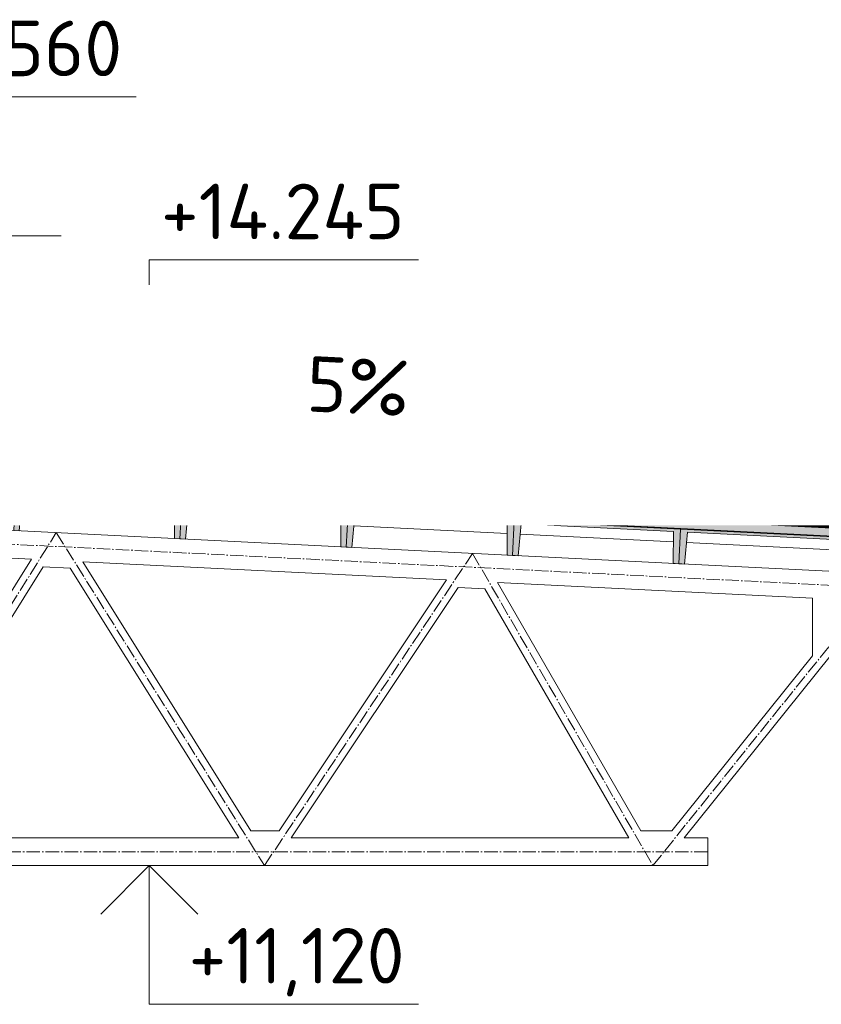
# Model space of a CAD drawing. Header units: millimetres. Extents: x -15830 to 4680139, y -28864 to 2281735.
# Tile 55 of 256: x 201348 to 207125, y 59668 to 66765. Entities that reach past the tile are written whole.
import ezdxf
from ezdxf import colors
from ezdxf.entities.mleader import LeaderData, LeaderLine
from ezdxf.enums import TextEntityAlignment as Align
from ezdxf.math import Vec2, Vec3

# ---------------------------------------------------------------- set-up
doc = ezdxf.new("R2010")
doc.units = ezdxf.units.MM
for name, pattern in [('AM_DIN_G_W050', [13.75, 9.75, -1.5, 1, -1.5]), ('CARKOVANA', [5, 3, -2]), ('DASHDOT', [25.4, 12.7, -6.35, 0, -6.35])]:
    doc.linetypes.add(name, pattern=pattern)
doc.layers.add('_____detaily', color=1, linetype='Continuous')
for name, color, linetype, lineweight in [('A99_N_kce-pohl', 1, 'Continuous', 9), ('A99_N_kce-rez-sil', 6, 'Continuous', 18), ('A99_N_kce-rez-ten', 4, 'Continuous', 9), ('A99_N_kce-rez-ten @ 200', 4, 'Continuous', 9), ('A99_N_koty-200-vysk', 6, 'Continuous', 9), ('A99_N_sraf', 252, 'Continuous', 0), ('A99_N_txt-popis-50', 240, 'Continuous', 9), ('A99_N_txt-popis-50 @ 200', 240, 'Continuous', 9), ('A99_S_kce-pohl', 7, 'Continuous', 5), ('A99_S_kce-rez-sil', 7, 'Continuous', 15), ('A99_S_kce-rez-ten', 7, 'Continuous', 9), ('A99_S_sraf', 252, 'Continuous', 9)]:
    doc.layers.add(name, color=color, linetype=linetype, lineweight=lineweight)
doc.styles.add('A99_kota', font='isocpeur.ttf', dxfattribs={"height": 2})
doc.styles.add('A99_popis', font='isocpeur.ttf')
doc.styles.add('ad_popis 100', font='isocpeur.ttf', dxfattribs={"height": 200})
doc.linetypes.add('IZOLACE', pattern='A,0.00254,-2.54,[134,ltypeshp.shx,S=2.54,R=0,X=-2.54,Y=0],-5.08,[134,ltypeshp.shx,S=2.54,R=180,X=2.54,Y=0],-2.54', length=10.16254)

# ---------------------------------------------------------------- blocks, each defined once
blk = doc.blocks.new('*U32')
at = {"color": 0, "linetype": 'ByBlock', "lineweight": -2}
blk.add_line((-3, 0), (7, 0), dxfattribs=at)
for points in [[(-1.75, -1.75), (0, 0), (1.75, -1.75)], [(0, 0), (0, -5), (0, -5), (9.7, -5)]]:
    blk.add_lwpolyline(points, dxfattribs=at)
at = {"color": 0, "linetype": 'ByBlock', "lineweight": -2, "style": 'A99_kota'}
for tag, p in [('VYSKA', (9.2, -2.25)), ('POPIS', (9.2, -5.5))]:
    blk.add_attdef(tag, text='', height=2, dxfattribs=at).set_placement(p, align=Align.TOP_RIGHT)
blk = doc.blocks.new('*U28')
at = {"color": 0, "linetype": 'ByBlock', "lineweight": -2}
blk.add_line((-3, 0), (7, 0), dxfattribs=at)
for points in [[(0, 0), (0, 5), (0, 5), (9.7, 5)], [(-1.75, 1.75), (0, 0), (1.75, 1.75)]]:
    blk.add_lwpolyline(points, dxfattribs=at)
at = {"color": 0, "linetype": 'ByBlock', "lineweight": -2, "style": 'A99_kota'}
for tag, p in [('VYSKA', (9.2, 7.75)), ('POPIS', (9.2, 4.5))]:
    blk.add_attdef(tag, text='', height=2, dxfattribs=at).set_placement(p, align=Align.TOP_RIGHT)
blk = doc.blocks.new('*U44')
at = {"color": 0, "linetype": 'ByBlock', "lineweight": -2}
blk.add_line((-3, 0), (7, 0), dxfattribs=at)
for points in [[(0, 0), (0, 5.7), (0, 5.7), (9.7, 5.7)], [(-1.75, 1.75), (0, 0), (1.75, 1.75)]]:
    blk.add_lwpolyline(points, dxfattribs=at)
at = {"color": 0, "linetype": 'ByBlock', "lineweight": -2, "style": 'A99_kota'}
for tag, p in [('VYSKA', (9.2, 8.45)), ('POPIS', (9.2, 5.2))]:
    blk.add_attdef(tag, text='', height=2, dxfattribs=at).set_placement(p, align=Align.TOP_RIGHT)
blk = doc.blocks.new('Befestiger_gross')
at = {"layer": '_____detaily', "linetype": 'Continuous', "lineweight": -2}
for p, q in [((1, -1), (0, 0)), ((1, 0), (0, 0)), ((1, -1), (0, 0)), ((1, 0), (0, 0)), ((2, 0), (1, 0)), ((1, 0), (1, 0)), ((1, 0), (1, 0)), ((2, 0), (1, 0)), ((1, 0), (1, 0)), ((1, 0), (1, 0)), ((2, 1), (2, 0)), ((2, 1), (2, 0)), ((2, 1), (2, 0)), ((2, -1), (2, 1)), ((3, 0), (2, 0)), ((3, 0), (2, 0)), ((3, 1), (4, 0)), ((3, 1), (3, 0)), ((3, 1), (4, 0)), ((3, -1), (3, 1)), ((4, -1), (5, 1)), ((5, 0), (4, 0)), ((5, 0), (4, 0)), ((5, 1), (5, 0)), ((6, 0), (5, 0)), ((5, 0), (5, 1)), ((5, -1), (6, 1)), ((5, 1), (5, 0)), ((6, 0), (5, 0)), ((7, 1), (6, 1)), ((6, 1), (6, 1)), ((6, 1), (6, 1)), ((6, 0), (6, 1)), ((7, 1), (6, 1)), ((6, 1), (6, 1)), ((6, 1), (6, 1)), ((6, -1), (7, 1)), ((7, 1), (7, 1)), ((8, 1), (7, 1)), ((7, 1), (7, 1)), ((7, 1), (7, 1)), ((8, 1), (7, 1)), ((8, 1), (8, 1)), ((9, 1), (8, 1)), ((8, 1), (8, 1)), ((8, 1), (8, 1)), ((8, -1), (8, 1)), ((9, 1), (8, 1)), ((9, 1), (10, 1)), ((9, 1), (9, 1)), ((9, 1), (10, 1)), ((9, -1), (9, 1)), ((10, 1), (10, 1)), ((11, 1), (10, 1)), ((10, -1), (11, 1)), ((10, 1), (10, 1)), ((11, 1), (11, 0)), ((11, 1), (11, 0)), ((11, -1), (12, 1)), ((12, 0), (11, 0)), ((12, 0), (11, 0)), ((12, 1), (12, 0)), ((12, 1), (12, 0)), ((12, 1), (12, 0)), ((12, -1), (13, 1)), ((13, 0), (12, 0)), ((13, 0), (12, 0)), ((13, 1), (13, 0)), ((14, 0), (13, 0)), ((13, 1), (13, 0)), ((13, 1), (13, 0)), ((14, 0), (13, 0)), ((15, 1), (14, 1)), ((14, 1), (14, 1)), ((14, 1), (14, 1)), ((14, 1), (14, 0)), ((15, 1), (14, 1)), ((14, 1), (14, 1)), ((14, 1), (14, 1)), ((14, -1), (14, 1)), ((15, 1), (16, 1)), ((15, 1), (15, 1)), ((15, 1), (16, 1)), ((15, -1), (15, 1)), ((16, 1), (16, 1)), ((17, 1), (16, 1)), ((16, 1), (16, 1)), ((16, -1), (17, 1)), ((17, 1), (17, 1)), ((18, 1), (17, 1)), ((17, 1), (17, 1)), ((18, 1), (17, 1)), ((17, -1), (18, 1)), ((18, 1), (18, 1)), ((19, 1), (18, 1)), ((18, 1), (18, 1)), ((18, 1), (18, 1)), ((19, 1), (18, 1)), ((18, -1), (19, 1)), ((20, 1), (19, 1)), ((19, 1), (19, 1)), ((19, 1), (19, 1)), ((20, 1), (19, 1)), ((19, -1), (20, 1)), ((19, 1), (19, 1)), ((21, 1), (20, 1)), ((20, 1), (20, 1)), ((20, 1), (20, 1)), ((20, 1), (20, 1)), ((21, 1), (20, 1)), ((20, 1), (20, 1)), ((20, 1), (20, 1)), ((21, 1), (21, 1)), ((22, 1), (21, 1)), ((21, 1), (21, 1)), ((21, 1), (21, 1)), ((21, -1), (21, 1)), ((22, 1), (21, 1)), ((22, 1), (23, 1)), ((22, 1), (22, 1)), ((22, 1), (23, 1)), ((22, -1), (22, 1)), ((24, 1), (23, 1)), ((24, 1), (23, 1)), ((23, -1), (24, 1)), ((24, 1), (24, 1)), ((25, 1), (24, 1)), ((24, 1), (24, 1)), ((24, 1), (24, 1)), ((25, 1), (24, 1)), ((24, -1), (25, 1)), ((25, 1), (25, 1)), ((26, 1), (25, 1)), ((25, 1), (25, 1)), ((25, 1), (25, 1)), ((26, 1), (25, 1)), ((25, -1), (26, 1)), ((26, 1), (26, 1)), ((27, 1), (26, 1)), ((26, 1), (26, 1)), ((26, 1), (26, 1)), ((27, 1), (26, 1)), ((28, 0), (27, 0)), ((27, 1), (27, 0)), ((27, 1), (27, 1)), ((28, 0), (27, 0)), ((27, 1), (27, 0)), ((27, -1), (27, 1)), ((28, 1), (29, 0)), ((28, 1), (28, 0)), ((28, 1), (29, 0)), ((28, -1), (28, 1)), ((29, 0), (29, 0)), ((29, 0), (29, 0)), ((30, 1), (29, 0)), ((29, 0), (29, 0)), ((29, 0), (29, 0)), ((29, -1), (30, 1)), ((30, 1), (30, 0)), ((31, 0), (30, 0)), ((30, 1), (30, 0)), ((31, 0), (30, 0)), ((30, -1), (31, 1)), ((31, 1), (31, 0)), ((32, 0), (31, 0)), ((31, 1), (31, 0)), ((31, 1), (31, 0)), ((32, 0), (31, 0)), ((31, -1), (32, 1)), ((32, 1), (32, 0)), ((33, 0), (32, 0)), ((32, 1), (32, 0)), ((32, 1), (32, 0)), ((33, 0), (32, 0)), ((32, -1), (33, 1)), ((33, 1), (33, 0)), ((34, 0), (33, 0)), ((33, 1), (33, 0)), ((33, 1), (33, 0)), ((34, 0), (33, 0)), ((34, 1), (34, 0)), ((36, 0), (34, 0)), ((34, 1), (34, 0)), ((34, -1), (34, 1)), ((34, 1), (34, 0)), ((36, 0), (34, 0)), ((36, 0), (37, 1)), ((36, 0), (37, 1)), ((37, -1), (37, 1)), ((37, -1), (37, 1)), ((2, -1), (1, -1)), ((2, -1), (1, -1)), ((2, -1), (2, -1)), ((3, -1), (2, -1)), ((2, -1), (2, -1)), ((2, -1), (2, -1)), ((3, -1), (2, -1)), ((3, -1), (3, -1)), ((4, -1), (3, -1)), ((3, -1), (3, -1)), ((3, -1), (3, -1)), ((4, -1), (3, -1)), ((5, 0), (4, 0)), ((4, 0), (4, -1)), ((5, 0), (4, 0)), ((4, -1), (4, -1)), ((4, -1), (4, -1)), ((6, 0), (5, 0)), ((5, 0), (5, -1)), ((5, 0), (5, -1)), ((6, 0), (5, 0)), ((5, 0), (5, -1)), ((6, 0), (6, -1)), ((7, 0), (6, -1)), ((6, 0), (6, -1)), ((7, 0), (7, 0)), ((7, 0), (8, -1)), ((7, 0), (7, 0)), ((7, 0), (8, -1)), ((9, 0), (8, 0)), ((8, 0), (8, -1)), ((9, 0), (8, 0)), ((9, 0), (9, -1)), ((10, 0), (9, 0)), ((9, 0), (9, -1)), ((9, 0), (9, -1)), ((10, 0), (9, 0)), ((10, 0), (10, -1)), ((10, 0), (10, -1)), ((11, -1), (10, -1)), ((10, -1), (10, -1)), ((11, -1), (10, -1)), ((11, -1), (11, -1)), ((12, -1), (11, -1)), ((11, -1), (11, -1)), ((11, -1), (11, -1)), ((12, -1), (11, -1)), ((13, 0), (12, -1)), ((12, -1), (12, -1)), ((12, -1), (12, -1)), ((13, 0), (13, 0)), ((13, 0), (14, -1)), ((13, 0), (13, 0)), ((13, 0), (14, -1)), ((15, 0), (14, 0)), ((14, 0), (14, -1)), ((15, 0), (14, 0)), ((15, 0), (15, -1)), ((16, 0), (15, 0)), ((15, 0), (15, -1)), ((15, 0), (15, -1)), ((16, 0), (15, 0)), ((16, 0), (16, -1)), ((17, 0), (16, 0)), ((16, 0), (16, -1)), ((16, 0), (16, -1)), ((17, 0), (16, 0)), ((17, 0), (17, -1)), ((18, 0), (17, 0)), ((17, 0), (17, -1)), ((17, 0), (17, -1)), ((18, 0), (17, 0)), ((19, 0), (18, 0)), ((18, 0), (18, -1)), ((18, 0), (18, -1)), ((19, 0), (18, 0)), ((18, 0), (18, -1)), ((19, 0), (19, -1)), ((20, 0), (19, -1)), ((19, 0), (19, -1)), ((21, 0), (20, 0)), ((21, 0), (20, 0)), ((21, 0), (21, -1)), ((22, 0), (21, 0)), ((21, 0), (21, -1)), ((21, 0), (21, -1)), ((22, 0), (21, 0)), ((22, 0), (22, -1)), ((23, 0), (22, 0)), ((22, 0), (22, -1)), ((22, 0), (22, -1)), ((23, 0), (22, 0)), ((23, 0), (23, -1)), ((24, 0), (23, 0)), ((23, 0), (23, -1)), ((23, 0), (23, -1)), ((24, 0), (23, 0)), ((24, 0), (24, -1)), ((25, 0), (24, 0)), ((24, 0), (24, -1)), ((24, 0), (24, -1)), ((25, 0), (24, 0)), ((25, 0), (25, -1)), ((25, 0), (25, -1)), ((26, -1), (25, -1)), ((26, -1), (27, -1)), ((26, -1), (26, -1)), ((26, -1), (27, -1)), ((26, -1), (26, -1)), ((28, -1), (27, -1)), ((27, -1), (27, -1)), ((28, -1), (27, -1)), ((29, -1), (28, -1)), ((28, -1), (28, -1)), ((28, -1), (28, -1)), ((29, -1), (28, -1)), ((28, -1), (28, -1)), ((29, -1), (29, -1)), ((30, -1), (29, -1)), ((29, -1), (29, -1)), ((29, -1), (29, -1)), ((30, -1), (29, -1)), ((30, -1), (30, -1)), ((31, -1), (30, -1)), ((30, -1), (30, -1)), ((30, -1), (30, -1)), ((31, -1), (30, -1)), ((31, -1), (31, -1)), ((32, -1), (31, -1)), ((31, -1), (31, -1)), ((31, -1), (31, -1)), ((32, -1), (31, -1)), ((32, -1), (32, -1)), ((33, -1), (32, -1)), ((32, -1), (32, -1)), ((34, -1), (33, -1)), ((34, -1), (33, -1)), ((37, -1), (34, -1)), ((34, -1), (34, -1)), ((37, -1), (34, -1)), ((34, -1), (34, -1)), ((34, -1), (34, -1)), ((37, -1), (37, -1)), ((37, -1), (37, -1))]:
    blk.add_line(p, q, dxfattribs=at)
blk = doc.blocks.new('*U1031')
at = {"layer": 'A99_N_txt-popis-50 @ 200', "lineweight": 9}
ml = blk.add_multileader_mtext('Standard', dxfattribs=at)
ml.set_content('\\A1;{\\C256;odvodňovací systém \\Pbude součásti \\Pdodávky opláštění}', color=1, style='A99_popis')
ml.set_leader_properties(color=256, linetype='ByLayer', lineweight=-1)
ml.build(insert=Vec2(0, 0))
ml.multileader.update_dxf_attribs({"dogleg_length": 1, "arrow_head_size": 300, "scale": 200})
ctx = ml.context
ctx.base_point, ctx.scale, ctx.char_height, ctx.arrow_head_size, ctx.landing_gap_size, ctx.plane_origin = Vec3(114276.6, 64593.3), 200, 400, 300, 250, Vec3(117789.1, 60438.1)
notes = []
notes.append((ctx, [(1, (1, 1, 0), (124506.6, 64593.3), (-1, 0), 4890, [(0, [(125181.6, 62678)], 0, [])])]))
ctx.mtext.insert, ctx.mtext.width, ctx.mtext.defined_height, ctx.mtext.flow_direction = Vec3(114526.6, 64853.3), 5020, 63.5, 5
ctx.mtext.has_bg_fill, ctx.mtext.bg_color, ctx.mtext.bg_scale_factor, ctx.mtext.bg_transparency, ctx.mtext.use_window_bg_color = 1, -1073741824, 1, 0, 1
for ctx, leaders in notes:
    for number, flags, end, landing, length, lines in leaders:
        leader = LeaderData()
        leader.index, (leader.has_last_leader_line, leader.has_dogleg_vector, leader.attachment_direction) = number, flags
        leader.last_leader_point, leader.dogleg_vector, leader.dogleg_length = Vec3(end), Vec3(landing), length
        for number, points, colour, breaks in lines:
            line = LeaderLine()
            line.index, line.vertices, line.color, line.breaks = number, Vec3.list(points), colors.encode_raw_color(colour), breaks
            leader.lines.append(line)
        ctx.leaders.append(leader)

msp = doc.modelspace()

# ---------------------------------------------------------------- hatches: boundary and pattern name
at = {"layer": 'A99_N_kce-rez-ten', "lineweight": 0, "transparency": 33554562}
h = msp.add_hatch(dxfattribs=at)
h.set_pattern_fill('ANSI31', color=1, scale=50, angle=-90)
h.set_pattern_definition([(45, (161426.9665, 59473.252), (-4.4194174, 4.4194174), [])])
h.paths.add_polyline_path([(201369.133, 64053.252), (201369.133, 63893.252), (201354.133, 63893.252), (201354.133, 64053.252)])
h = msp.add_hatch(dxfattribs=at)
h.set_pattern_fill('ANSI31', color=1, scale=50, angle=-90)
h.set_pattern_definition([(45, (161354.4665, 59473.252), (-4.4194174, 4.4194174), [])])
h.paths.add_polyline_path([(201464.133, 64033.252), (201369.133, 64033.252), (201369.133, 64053.252), (201456.633, 64053.252)])
at = {"layer": 'A99_N_kce-rez-ten', "lineweight": 0}
for points in [[(201394.133, 64072.536), (201409.133, 64072.536), (201409.133, 64071.536), (201394.133, 64071.536)], [(201394.133, 64030.252), (201409.133, 64030.252), (201409.133, 64031.252), (201394.133, 64031.252)], [(201386.634, 63904.252), (201401.634, 63904.252), (201401.634, 63903.252), (201386.634, 63903.252)]]:
    msp.add_hatch(color=1, dxfattribs=at).paths.add_polyline_path(points)
at = {"layer": 'A99_N_kce-rez-ten @ 200', "linetype": 'Continuous', "lineweight": 0}
h = msp.add_hatch(dxfattribs=at)
h.set_pattern_fill('HONEY', color=1, scale=0.25, angle=-90, style=2)
h.set_pattern_definition([(360, (-854701.867, 268733.752), (9.375, 5.41265875), [6.25, -12.5]), (120, (-854701.867, 268733.752), (-9.37499998, 5.412658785), [6.25, -12.5]), (60, (-854701.867, 268733.752), (2e-08, 10.825317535), [-12.5, 6.25])])
h.paths.add_polyline_path([(201425.133, 64069.752), (201395.133, 64069.752), (201395.133, 64144.752), (201421.133, 64144.752), (201421.633, 64087.252), (201425.133, 64087.252)])
h = msp.add_hatch(dxfattribs=at)
h.set_pattern_fill('HONEY', color=1, scale=0.25, angle=-90, style=2)
h.set_pattern_definition([(360, (-854675.867, 268613.252), (9.375, 5.41265875), [6.25, -12.5]), (120, (-854675.867, 268613.252), (-9.37499998, 5.412658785), [6.25, -12.5]), (60, (-854675.867, 268613.252), (2e-08, 10.825317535), [-12.5, 6.25])])
h.paths.add_polyline_path([(201427.133, 64031.252), (201426.133, 63895.252), (201371.133, 63895.252), (201371.133, 64031.252)])
at = {"layer": 'A99_N_sraf', "lineweight": 0, "transparency": 33554562}
h = msp.add_hatch(dxfattribs=at)
h.set_pattern_fill('HONEY', color=1, scale=75, angle=-90)
h.set_pattern_definition([(270, (162311.633, 268613.252), (8.11898812, -14.0625), [9.375, -18.75]), (30, (162311.633, 268613.252), (8.11898818, 14.06249997), [9.375, -18.75]), (330, (162311.633, 268613.252), (16.2379763, -3e-08), [-18.75, 9.375])])
h.paths.add_polyline_path([(201429.133, 64033.252), (201468.038, 64033.259), (201537.283, 63877.796), (201458.13, 63866.312), (201429.133, 63893.252)])
h = msp.add_hatch(dxfattribs=at)
h.set_pattern_fill('HONEY', color=1, scale=75, angle=-90)
h.set_pattern_definition([(182.86, (195464.48, 63551.2724), (-13.639882, -8.810534), [9.375, -18.75]), (302.86, (195464.48, 63551.2724), (14.450087, -7.407217), [9.375, -18.75]), (242.86, (195464.48, 63551.2724), (0.810205, -16.217751), [-18.75, 9.375])])
h.paths.add_polyline_path([(201704.758, 63553.972), (201583.388, 63560.035), (201569.352, 63656.775)])
at = {"layer": 'A99_S_sraf', "lineweight": 0, "transparency": 33554687}
h = msp.add_hatch(dxfattribs=at)
h.set_pattern_fill('ZELEZOBETON', color=256, scale=10, angle=-90)
h.set_pattern_definition([(45, (143401.633, 59758.25), (-35.35534, 35.35534), []), (45, (143415.775, 59758.25), (-35.35534, 35.35534), []), (45, (143444.06, 59758.25), (-21.213203, 49.497475), [20, -10, 0, -10])])
h.paths.add_polyline_path([(207309.5, 63033.671), (207306.455, 62972.725), (207299.585, 62835.201), (207297.026, 62783.982), (207257.076, 62785.98), (207258.564, 63016.191), (206159.934, 63071.076), (206138.471, 62841.861), (206058.571, 62845.853), (206060.059, 63076.066), (204961.429, 63130.951), (204939.975, 62901.835), (204860.066, 62905.83), (204861.554, 63135.94), (203762.924, 63190.826), (203741.474, 62961.76), (203661.561, 62965.756), (203663.048, 63195.815), (202564.418, 63250.7), (202542.955, 63021.486), (202463.056, 63025.681), (202464.543, 63255.69), (201365.913, 63310.575), (201344.473, 63081.61), (201304.512, 63083.608), (201344.915, 63892.348), (201434.803, 63887.857), (201516.724, 63323.066)])
at = {"layer": 'A99_S_sraf', "linetype": 'Continuous', "lineweight": 0, "ltscale": 2, "transparency": 33554562}
h = msp.add_hatch(dxfattribs=at)
h.set_pattern_fill('BETON-LEHKY', color=256, scale=10, angle=-90)
h.set_pattern_definition([(47.86, (171927.39, 63044.364), (-29.660305, 26.83778), []), (2.86, (171971.743, 63059.845), (26.837778, 29.660305), [5, -51.568542]), (47.86, (171976.737, 63060.095), (-29.660305, 26.83778), [5, -35]), (92.86, (171980.092, 63063.802), (-29.660305, 26.837778), [5, -51.568542]), (137.86, (171979.842, 63068.796), (-26.83778, -29.660305), [5, -35]), (2.86, (171971.14, 63071.9), (26.837778, 29.660305), [5, -51.568542]), (47.86, (171967.786, 63068.194), (-29.660305, 26.83778), [5, -35]), (92.86, (171968.035, 63063.2), (-29.660305, 26.837778), [5, -51.568542]), (137.86, (171971.743, 63059.845), (-26.83778, -29.660305), [5, -35]), (47.86, (171984.003, 63077.12), (-29.660305, 26.83778), [10, -30])])
h.paths.add_polyline_path([(207392.394, 63089.605), (201529.706, 63382.492), (201526.961, 63327.561), (207389.65, 63034.673)])

# ---------------------------------------------------------------- linework, layer by layer
at = {"layer": 'A99_N_kce-pohl', "lineweight": 5}
for points in [[(201521.633, 63993.252), (201521.633, 63963.252), (201531.633, 63963.252), (201536.633, 64008.252), (201476.633, 64068.252), (201431.633, 64068.252), (201431.633, 64098.252)], [(201352.133, 64053.252), (198611.633, 64053.252)]]:
    msp.add_lwpolyline(points, dxfattribs=at)
at = {"layer": 'A99_N_kce-pohl', "linetype": 'Continuous', "lineweight": 0}
msp.add_lwpolyline([(201537.283, 63877.796), (201468.038, 64033.259), (201429.133, 64033.252), (201429.133, 63893.252), (201458.13, 63866.312)], close=True, dxfattribs=at)
at = {"layer": 'A99_N_kce-pohl', "linetype": 'Continuous'}
for points in [[(201501.25, 64063.929), (201531.087, 64037.287), (201544.408, 64052.205), (201514.572, 64078.847)], [(201504.78, 64064.128), (201530.887, 64040.817), (201540.878, 64052.005), (201514.771, 64075.317)]]:
    msp.add_lwpolyline(points, close=True, dxfattribs=at)
for points in [[(201531.086, 64037.287), (201501.25, 64063.929)], [(201544.408, 64052.205), (201567.72, 64078.312)]]:
    msp.add_lwpolyline(points, dxfattribs=at)
at = {"layer": 'A99_N_kce-pohl'}
msp.add_lwpolyline([(208801.436, 64048.423), (201541.633, 64048.423)], dxfattribs=at)
at = {"layer": 'A99_N_kce-pohl', "lineweight": 0}
msp.add_lwpolyline([(201606.802, 63398.666), (201537.283, 63877.796)], dxfattribs=at)
at = {"layer": 'A99_N_kce-pohl', "linetype": 'Continuous', "lineweight": 5}
for radius, start, end in [(4410, 47.9079084, 132.0920916), (4355, 47.9045093, 131.5692356)]:
    msp.add_arc((198611.633, 60805.752), radius, start, end, dxfattribs=at)
at = {"layer": 'A99_N_kce-rez-sil', "color": 1, "linetype": 'Continuous', "lineweight": 5}
for radius, start, end in [(4400, 47.9079084, 132.0920916), (4375, 47.9060286, 132.0939714)]:
    msp.add_arc((198611.633, 60805.752), radius, start, end, dxfattribs=at)
at = {"layer": 'A99_N_kce-rez-ten', "color": 1, "lineweight": 0}
for p, q in [((201397.261, 64073.898), (201393.633, 64073.536)), ((201393.633, 64072.536), (201393.633, 64073.536)), ((201393.633, 64072.536), (201393.633, 64073.536)), ((201409.633, 64072.536), (201393.633, 64072.536)), ((201393.633, 64030.252), (201393.633, 64029.252)), ((201409.633, 64030.252), (201393.633, 64030.252)), ((201393.633, 64030.252), (201393.633, 64029.252)), ((201397.261, 64028.89), (201393.633, 64029.252)), ((201394.133, 64072.536), (201409.133, 64072.536)), ((201394.133, 64071.536), (201394.133, 64072.536)), ((201409.133, 64071.536), (201394.133, 64071.536)), ((201409.133, 64031.252), (201394.133, 64031.252)), ((201394.133, 64031.252), (201394.133, 64030.252)), ((201394.133, 64030.252), (201409.133, 64030.252)), ((201396.591, 64073.898), (201396.591, 64074.398)), ((201396.591, 64074.398), (201406.591, 64074.397)), ((201396.591, 64073.898), (201406.591, 64073.897)), ((201396.591, 64028.89), (201406.591, 64028.891)), ((201396.591, 64028.89), (201396.591, 64028.39)), ((201396.591, 64028.39), (201406.591, 64028.391)), ((201397.261, 64074.689), (201397.261, 64077.047)), ((201397.261, 64073.898), (201405.921, 64073.897)), ((201397.261, 64028.89), (201405.921, 64028.891)), ((201397.261, 64028.098), (201397.261, 64025.741)), ((201398.048, 64077.834), (201405.133, 64077.833)), ((201398.048, 64024.954), (201405.133, 64024.954)), ((201398.483, 64033.252), (201398.483, 64071.536)), ((201399.383, 64024.967), (201398.483, 64024.447)), ((201404.783, 64023.336), (201398.483, 64024.447)), ((201399.383, 64023.928), (201398.483, 64024.447)), ((201399.383, 64023.167), (201398.483, 64022.647)), ((201404.783, 64021.536), (201398.483, 64022.647)), ((201399.383, 64022.128), (201398.483, 64022.647)), ((201399.383, 64021.367), (201398.483, 64020.847)), ((201404.783, 64019.736), (201398.483, 64020.847)), ((201399.383, 64020.328), (201398.483, 64020.847)), ((201399.383, 64019.567), (201398.483, 64019.047)), ((201404.783, 64017.936), (201398.483, 64019.047)), ((201399.383, 64018.528), (201398.483, 64019.047)), ((201399.383, 64017.767), (201398.483, 64017.247)), ((201404.783, 64016.136), (201398.483, 64017.247)), ((201399.383, 64016.728), (201398.483, 64017.247)), ((201399.383, 64015.967), (201398.483, 64015.447)), ((201403.883, 64023.856), (201399.383, 64024.967)), ((201403.883, 64022.817), (201399.383, 64023.928)), ((201399.383, 64023.167), (201399.383, 64023.928)), ((201403.883, 64022.056), (201399.383, 64023.167)), ((201403.883, 64021.017), (201399.383, 64022.128)), ((201399.383, 64021.367), (201399.383, 64022.128)), ((201403.883, 64020.256), (201399.383, 64021.367)), ((201403.883, 64019.217), (201399.383, 64020.328)), ((201399.383, 64019.567), (201399.383, 64020.328)), ((201403.883, 64018.456), (201399.383, 64019.567)), ((201403.883, 64017.417), (201399.383, 64018.528)), ((201399.383, 64017.767), (201399.383, 64018.528)), ((201403.883, 64016.656), (201399.383, 64017.767)), ((201403.883, 64015.617), (201399.383, 64016.728)), ((201399.383, 64015.967), (201399.383, 64016.728)), ((201403.883, 64014.856), (201399.383, 64015.967)), ((201399.622, 64074.766), (201399.623, 64077.046)), ((201399.622, 64074.689), (201399.623, 64077.046)), ((201399.622, 64028.099), (201399.623, 64025.741)), ((201399.622, 64028.022), (201399.623, 64025.741)), ((201403.559, 64074.689), (201403.559, 64077.046)), ((201403.559, 64028.099), (201403.559, 64025.742)), ((201403.883, 64023.856), (201403.883, 64024.644)), ((201404.783, 64023.336), (201403.883, 64023.856)), ((201404.783, 64023.336), (201403.883, 64022.817)), ((201403.883, 64022.056), (201403.883, 64022.844)), ((201404.783, 64021.536), (201403.883, 64022.056)), ((201404.783, 64021.536), (201403.883, 64021.017)), ((201403.883, 64020.256), (201403.883, 64021.044)), ((201404.783, 64019.736), (201403.883, 64020.256)), ((201404.783, 64019.736), (201403.883, 64019.217)), ((201403.883, 64018.456), (201403.883, 64019.244)), ((201404.783, 64017.936), (201403.883, 64018.456)), ((201404.783, 64017.936), (201403.883, 64017.417)), ((201403.883, 64016.656), (201403.883, 64017.444)), ((201404.783, 64016.136), (201403.883, 64016.656)), ((201404.783, 64016.136), (201403.883, 64015.617)), ((201404.783, 64033.252), (201404.783, 64071.536)), ((201405.921, 64074.689), (201405.921, 64077.046)), ((201409.633, 64073.536), (201405.921, 64073.897)), ((201409.633, 64029.252), (201405.921, 64028.891)), ((201405.921, 64028.099), (201405.921, 64025.742)), ((201406.591, 64073.897), (201406.591, 64074.397)), ((201406.591, 64028.891), (201406.591, 64028.391)), ((201409.133, 64072.536), (201409.133, 64071.536)), ((201409.133, 64071.535), (201409.133, 64072.536)), ((201409.133, 64031.253), (201409.133, 64030.252)), ((201409.133, 64030.252), (201409.133, 64031.252)), ((201409.633, 64072.536), (201409.633, 64073.536)), ((201409.633, 64072.536), (201409.633, 64073.536)), ((201409.633, 64030.252), (201409.633, 64029.252)), ((201409.633, 64030.252), (201409.633, 64029.252)), ((201404.783, 64014.336), (201398.483, 64015.447)), ((201399.383, 64014.928), (201398.483, 64015.447)), ((201399.383, 64014.167), (201398.483, 64013.647)), ((201404.783, 64012.536), (201398.483, 64013.647)), ((201399.383, 64013.128), (201398.483, 64013.647)), ((201399.383, 64012.367), (201398.777, 64012.017)), ((201403.883, 64012.017), (201398.777, 64012.017)), ((201403.883, 64013.817), (201399.383, 64014.928)), ((201399.383, 64014.167), (201399.383, 64014.928)), ((201403.883, 64013.056), (201399.383, 64014.167)), ((201403.883, 64012.017), (201399.383, 64013.128)), ((201399.383, 64012.367), (201399.383, 64013.128)), ((201400.801, 64012.017), (201399.383, 64012.367)), ((201399.57, 64011.32), (201399.383, 64012.017)), ((201403.696, 64011.32), (201399.57, 64011.32)), ((201403.883, 64012.017), (201403.696, 64011.32)), ((201403.883, 64014.856), (201403.883, 64015.644)), ((201404.783, 64014.336), (201403.883, 64014.856)), ((201404.783, 64014.336), (201403.883, 64013.817)), ((201403.883, 64013.056), (201403.883, 64013.844)), ((201404.783, 64012.536), (201403.883, 64013.056)), ((201404.783, 64012.536), (201403.883, 64012.017)), ((201389.762, 63905.614), (201386.134, 63905.252)), ((201386.134, 63904.252), (201386.134, 63905.252)), ((201386.134, 63904.252), (201386.134, 63905.252)), ((201402.134, 63904.252), (201386.134, 63904.252)), ((201386.634, 63904.252), (201401.634, 63904.252)), ((201386.634, 63903.252), (201386.634, 63904.252)), ((201401.634, 63903.252), (201386.634, 63903.252)), ((201389.091, 63905.614), (201389.092, 63906.114)), ((201389.091, 63905.614), (201399.091, 63905.613)), ((201389.092, 63906.114), (201399.092, 63906.113)), ((201389.762, 63906.406), (201389.762, 63908.763)), ((201389.762, 63905.614), (201398.421, 63905.613)), ((201390.549, 63909.55), (201397.634, 63909.55)), ((201390.984, 63855.968), (201390.984, 63903.252)), ((201392.123, 63906.482), (201392.123, 63908.763)), ((201392.123, 63906.405), (201392.123, 63908.763)), ((201396.06, 63906.405), (201396.06, 63908.762)), ((201397.284, 63855.968), (201397.284, 63903.252)), ((201402.134, 63905.252), (201398.421, 63905.613)), ((201398.422, 63906.405), (201398.422, 63908.762)), ((201399.091, 63905.613), (201399.092, 63906.113)), ((201401.634, 63904.252), (201401.634, 63903.252)), ((201401.634, 63903.251), (201401.634, 63904.252)), ((201402.134, 63904.252), (201402.134, 63905.252)), ((201402.134, 63904.252), (201402.134, 63905.252)), ((201397.284, 63855.553), (201390.984, 63856.663)), ((201391.884, 63855.383), (201390.984, 63854.863)), ((201397.284, 63853.753), (201390.984, 63854.863)), ((201391.884, 63854.344), (201390.984, 63854.863)), ((201391.884, 63853.583), (201390.984, 63853.063)), ((201397.284, 63851.953), (201390.984, 63853.063)), ((201391.884, 63852.544), (201390.984, 63853.063)), ((201391.884, 63851.783), (201390.984, 63851.263)), ((201397.284, 63850.153), (201390.984, 63851.263)), ((201391.884, 63850.744), (201390.984, 63851.263)), ((201391.884, 63849.983), (201390.984, 63849.463)), ((201397.284, 63848.353), (201390.984, 63849.463)), ((201391.884, 63848.944), (201390.984, 63849.463)), ((201391.884, 63848.183), (201390.984, 63847.663)), ((201397.284, 63846.553), (201390.984, 63847.663)), ((201391.884, 63847.144), (201390.984, 63847.663)), ((201391.884, 63846.383), (201390.984, 63845.863)), ((201397.284, 63844.753), (201390.984, 63845.863)), ((201391.884, 63845.344), (201390.984, 63845.863)), ((201391.884, 63844.583), (201391.278, 63844.233)), ((201396.384, 63844.233), (201391.278, 63844.233)), ((201396.384, 63855.033), (201391.884, 63856.144)), ((201391.884, 63855.383), (201391.884, 63856.144)), ((201396.384, 63854.272), (201391.884, 63855.383)), ((201396.384, 63853.233), (201391.884, 63854.344)), ((201391.884, 63853.583), (201391.884, 63854.344)), ((201396.384, 63852.472), (201391.884, 63853.583)), ((201396.384, 63851.433), (201391.884, 63852.544)), ((201391.884, 63851.783), (201391.884, 63852.544)), ((201396.384, 63850.672), (201391.884, 63851.783)), ((201396.384, 63849.633), (201391.884, 63850.744)), ((201391.884, 63849.983), (201391.884, 63850.744)), ((201396.384, 63848.872), (201391.884, 63849.983)), ((201396.384, 63847.833), (201391.884, 63848.944)), ((201391.884, 63848.183), (201391.884, 63848.944)), ((201396.384, 63847.072), (201391.884, 63848.183)), ((201396.384, 63846.033), (201391.884, 63847.144)), ((201391.884, 63846.383), (201391.884, 63847.144)), ((201396.384, 63845.272), (201391.884, 63846.383)), ((201396.384, 63844.233), (201391.884, 63845.344)), ((201391.884, 63844.583), (201391.884, 63845.344)), ((201393.302, 63844.233), (201391.884, 63844.583)), ((201392.071, 63843.536), (201391.884, 63844.233)), ((201396.197, 63843.536), (201392.071, 63843.536)), ((201396.384, 63844.233), (201396.197, 63843.536)), ((201397.284, 63855.553), (201396.384, 63856.072)), ((201397.284, 63855.553), (201396.384, 63855.033)), ((201396.384, 63854.272), (201396.384, 63855.061)), ((201397.284, 63853.753), (201396.384, 63854.272)), ((201397.284, 63853.753), (201396.384, 63853.233)), ((201396.384, 63852.472), (201396.384, 63853.261)), ((201397.284, 63851.953), (201396.384, 63852.472)), ((201397.284, 63851.953), (201396.384, 63851.433)), ((201396.384, 63850.672), (201396.384, 63851.461)), ((201397.284, 63850.153), (201396.384, 63850.672)), ((201397.284, 63850.153), (201396.384, 63849.633)), ((201396.384, 63848.872), (201396.384, 63849.661)), ((201397.284, 63848.353), (201396.384, 63848.872)), ((201397.284, 63848.353), (201396.384, 63847.833)), ((201396.384, 63847.072), (201396.384, 63847.861)), ((201397.284, 63846.553), (201396.384, 63847.072)), ((201397.284, 63846.553), (201396.384, 63846.033)), ((201396.384, 63845.272), (201396.384, 63846.061)), ((201397.284, 63844.753), (201396.384, 63845.272)), ((201397.284, 63844.753), (201396.384, 63844.233))]:
    msp.add_line(p, q, dxfattribs=at)
at = {"layer": 'A99_N_kce-rez-ten', "color": 1, "linetype": 'Continuous', "lineweight": 0}
msp.add_lwpolyline([(201429.133, 64115.752), (201425.133, 64115.752), (201425.133, 64069.752), (201379.133, 64069.752), (201379.133, 64065.752)], dxfattribs=at)
msp.add_lwpolyline([(201380.626, 64065.752), (201426.133, 64065.752, 0.41421356), (201429.133, 64068.752), (201429.133, 64115.752)], format="xyb", dxfattribs=at)
for points in [[(201425.133, 64069.752), (201395.133, 64069.752), (201395.133, 64144.752), (201425.133, 64144.752)], [(201425.133, 64087.252), (201421.633, 64087.252), (201421.633, 64144.752), (201425.133, 64144.752)], [(201429.133, 64065.752), (201434.133, 64065.752), (201434.133, 64063.252), (201354.133, 64063.252), (201354.133, 64053.252), (201352.133, 64053.252), (201352.133, 64065.752), (201429.133, 64065.752)], [(201354.133, 63893.252), (201354.133, 64053.252), (201369.133, 64053.252), (201369.133, 63893.252)], [(201464.633, 64033.252), (201369.133, 64033.252), (201369.133, 64053.252), (201456.133, 64053.252)], [(201369.133, 64011.252), (201369.133, 64033.252), (201429.133, 64033.252), (201429.133, 63893.252), (201369.133, 63893.252), (201369.133, 63915.252), (201371.133, 63915.252), (201371.133, 63895.252), (201427.133, 63895.252), (201427.133, 64031.252), (201371.133, 64031.252), (201371.133, 64011.252)]]:
    msp.add_lwpolyline(points, close=True, dxfattribs=at)
at = {"layer": 'A99_N_kce-rez-ten', "color": 1, "linetype": 'DASHDOT', "lineweight": 0, "ltscale": 0.25}
for points in [[(201438.133, 64102.252), (201418.633, 64102.252)], [(201378.133, 64022.752), (201348.633, 64022.752)], [(201378.633, 63905.252), (201351.133, 63905.252)], [(201394.134, 63830.752), (201394.133, 63915.752)]]:
    msp.add_lwpolyline(points, dxfattribs=at)
at = {"layer": 'A99_N_kce-rez-ten', "linetype": 'CARKOVANA', "lineweight": 0, "ltscale": 15, "const_width": 5}
for points in [[(207611.633, 62920.752), (207471.376, 62920.752, -0.40066503), (207458.89, 62932.671), (207444.136, 63249.869, 0.38625393), (207418.038, 63276.057), (201707.447, 63561.347), (201576.333, 63660.891), (201544.557, 63879.9), (201464.003, 64060.752), (201354.133, 64060.752)], [(207611.633, 62915.752), (207471.376, 62915.752, -0.40066503), (207453.895, 62932.439), (207439.142, 63249.637, 0.38625393), (207417.789, 63271.064), (201705.654, 63556.43), (201571.679, 63658.147), (201539.708, 63878.497), (201460.756, 64055.752), (201354.133, 64055.752)]]:
    msp.add_lwpolyline(points, format="xyb", dxfattribs=at)
at = {"layer": 'A99_N_kce-rez-ten', "linetype": 'Continuous', "lineweight": 0, "ltscale": 0.5}
for points in [[(207611.633, 62923.252), (207471.376, 62923.252, -0.40066503), (207461.387, 62932.787), (207446.633, 63249.985, 0.38625393), (207418.163, 63278.554), (201708.344, 63563.805), (201578.66, 63662.263), (201546.981, 63880.601), (201465.626, 64063.252), (201354.133, 64063.252)], [(207611.633, 62918.252), (207471.376, 62918.252, -0.40066503), (207456.392, 62932.555), (207441.639, 63249.753, 0.38625393), (207417.913, 63273.56), (201706.551, 63558.888), (201574.006, 63659.519), (201542.132, 63879.199), (201462.38, 64058.252), (201354.133, 64058.252)], [(207611.633, 62913.252), (207471.376, 62913.252, -0.40066503), (207451.398, 62932.323), (207436.644, 63249.521, 0.38625393), (207417.664, 63268.567), (201704.758, 63553.972), (201569.352, 63656.775), (201537.283, 63877.796), (201459.133, 64053.252), (201354.133, 64053.252)]]:
    msp.add_lwpolyline(points, format="xyb", dxfattribs=at)
at = {"layer": 'A99_N_kce-rez-ten', "linetype": 'Continuous', "lineweight": 0}
for points in [[(201354.133, 64058.252), (201462.38, 64058.252), (201542.132, 63879.199), (201574.006, 63659.519), (201706.551, 63558.888), (207378.008, 63275.554)], [(201354.133, 64053.252), (201459.133, 64053.252), (201537.283, 63877.796), (201569.352, 63656.775), (201704.758, 63553.972), (207377.758, 63270.56)]]:
    msp.add_lwpolyline(points, dxfattribs=at)
at = {"layer": 'A99_N_kce-rez-ten', "color": 1, "lineweight": 0}
for points in [[(201389.134, 63888.252), (201389.134, 63840.752), (201394.134, 63840.752)], [(201399.134, 63888.252), (201399.134, 63840.752), (201394.134, 63840.752)]]:
    msp.add_lwpolyline(points, dxfattribs=at)
at = {"layer": 'A99_N_kce-rez-ten', "lineweight": 0}
msp.add_lwpolyline([(207449.569, 63186.873), (201595.095, 63479.35)], dxfattribs=at)
at = {"layer": 'A99_N_kce-rez-ten', "color": 1, "linetype": 'Continuous', "lineweight": 0}
msp.add_circle((201423.133, 64146.252), 1.5, dxfattribs=at)
at = {"layer": 'A99_N_kce-rez-ten', "color": 1, "lineweight": 0}
for centre, start, end in [((201398.048, 64077.047), 89.9966833, 179.9966833), ((201398.048, 64025.741), 180.0033167, 270.0033167), ((201398.835, 64077.046), 359.9966833, 89.9966833), ((201398.835, 64025.741), 270.0033167, 0.0033167), ((201400.41, 64077.046), 89.9966833, 179.9966833), ((201400.41, 64025.741), 180.0033167, 270.0033167), ((201402.772, 64077.046), 359.9966833, 89.9966833), ((201402.772, 64025.742), 270.0033167, 0.0033167), ((201404.346, 64077.046), 89.9966833, 179.9966833), ((201404.346, 64025.742), 180.0033167, 270.0033167), ((201405.133, 64077.046), 359.9966833, 89.9966833), ((201405.133, 64025.742), 270.0033167, 0.0033167), ((201390.549, 63908.763), 89.9966833, 179.9966833), ((201391.336, 63908.763), 359.9966833, 89.9966833), ((201392.911, 63908.763), 89.9966833, 179.9966833), ((201395.273, 63908.762), 359.9966833, 89.9966833), ((201396.847, 63908.762), 89.9966833, 179.9966833), ((201397.634, 63908.762), 359.9966833, 89.9966833)]:
    msp.add_arc(centre, 0.787, start, end, dxfattribs=at)
for centre, start_param, end_param in [((201396.469, 64074.69), 3.70014138, 4.07773736), ((201398.83, 64074.689), 3.70014138, 4.07773736), ((201400.414, 64074.689), 0.93614471, 1.31374068), ((201402.767, 64074.689), 3.70014138, 4.07773736), ((201404.351, 64074.689), 0.93614471, 1.31374068), ((201406.713, 64074.689), 0.93614471, 1.31374068), ((201388.97, 63906.406), 3.70014138, 4.07773736), ((201391.331, 63906.406), 3.70014138, 4.07773736), ((201392.915, 63906.405), 0.93614471, 1.31374068), ((201395.268, 63906.405), 3.70014138, 4.07773736), ((201396.852, 63906.405), 0.93614471, 1.31374068), ((201399.214, 63906.405), 0.93614471, 1.31374068)]:
    msp.add_ellipse(centre, major_axis=(-0.47, 0.638), ratio=1, start_param=start_param, end_param=end_param, dxfattribs=at)
at = {"layer": 'A99_N_kce-rez-ten', "color": 1, "lineweight": 0, "extrusion": (0, 0, -1)}
for centre, start_param, end_param in [((201396.469, 64028.098), 3.70014138, 4.07773736), ((201398.83, 64028.098), 3.70014138, 4.07773736), ((201400.414, 64028.099), 0.93614471, 1.31374068), ((201402.767, 64028.099), 3.70014138, 4.07773736), ((201404.351, 64028.099), 0.93614471, 1.31374068), ((201406.713, 64028.099), 0.93614471, 1.31374068)]:
    msp.add_ellipse(centre, major_axis=(-0.47, -0.638), ratio=1, start_param=start_param, end_param=end_param, dxfattribs=at)
at = {"layer": 'A99_N_koty-200-vysk'}
for points in [[(204787.137, 63723.742), (202789.628, 63823.533)], [(204787.137, 63723.742), (204442.562, 63841.081)], [(204787.137, 63723.742), (204442.562, 63841.081)], [(204787.137, 63723.742), (204432.583, 63641.33)], [(204787.137, 63723.742), (204432.583, 63641.33)]]:
    msp.add_lwpolyline(points, dxfattribs=at)
at = {"layer": 'A99_N_sraf', "color": 1, "linetype": 'IZOLACE', "lineweight": 0, "ltscale": 4}
msp.add_lwpolyline([(201566.088, 63400.7), (201497.698, 63872.053)], dxfattribs=at)
at = {"layer": 'A99_N_sraf', "color": 1, "linetype": 'IZOLACE', "ltscale": 3.8}
for points in [[(207437.668, 63227.517), (201589.242, 63519.693)], [(207441.402, 63147.231), (201600.949, 63439.008)]]:
    msp.add_lwpolyline(points, dxfattribs=at)
at = {"layer": 'A99_S_kce-pohl', "lineweight": 5}
for p, q in [((206136.5, 60868.252), (206306.287, 60868.252)), ((206306.287, 60868.252), (206306.287, 60668.252))]:
    msp.add_line(p, q, dxfattribs=at)
for points in [[(198611.633, 63218.252), (207611.633, 62768.252)], [(200208.921, 60918.252), (201433.094, 62876.929)], [(200295.595, 60868.252), (201517.104, 62822.666)], [(201517.104, 62822.666), (201712.26, 62812.908)], [(201712.26, 62812.908), (202927.671, 60868.252)], [(201801.691, 62858.499), (204424.286, 62727.37)], [(201801.691, 62858.499), (203014.345, 60918.252)], [(203218.207, 60918.252), (204424.286, 62727.37)], [(203305.059, 60868.252), (204508.295, 62673.107)], [(204701.097, 62663.467), (204508.295, 62673.107)], [(204790.238, 62709.072), (207061.633, 62595.502)], [(204790.238, 62709.072), (205824.934, 60918.252)], [(204701.097, 62663.467), (205738.332, 60868.252)], [(207061.633, 62179.105), (207061.633, 62595.502)], [(206048.392, 60918.252), (207061.633, 62179.105)], [(206136.5, 60868.252), (207189.236, 62178.252)], [(203014.345, 60918.252), (203218.207, 60918.252)], [(205824.934, 60918.252), (206048.392, 60918.252)], [(200295.595, 60868.252), (202927.671, 60868.252)], [(203305.059, 60868.252), (205738.332, 60868.252)], [(198611.633, 60668.252), (206306.287, 60668.252)]]:
    msp.add_lwpolyline(points, dxfattribs=at)
at = {"layer": 'A99_S_kce-pohl', "color": 253, "linetype": 'AM_DIN_G_W050', "lineweight": 0, "ltscale": 10}
for points in [[(198606.639, 63118.377), (207606.639, 62668.377)], [(200111.633, 60668.252), (201611.633, 63068.252)], [(201611.633, 63068.252), (203111.633, 60668.252), (204611.633, 62918.252), (205911.633, 60668.252)], [(205911.633, 60668.252), (207522.35, 62672.591)], [(206306.287, 60768.252), (206306.287, 60768.252), (198611.633, 60768.252)]]:
    msp.add_lwpolyline(points, dxfattribs=at)
at = {"layer": 'A99_S_kce-rez-sil', "lineweight": 13}
for points in [[(202503.005, 63023.482), (202463.055, 63025.478), (202464.543, 63255.69), (201365.913, 63310.575), (201344.45, 63081.361), (201304.499, 63083.357), (201316.973, 63333.045)], [(202503.005, 63023.482), (202542.955, 63021.486), (202564.418, 63250.7), (203663.048, 63195.815), (203661.56, 62965.603), (203701.51, 62963.607), (203701.51, 62963.607)], [(204900.015, 62903.732), (204860.065, 62905.728), (204861.554, 63135.94), (203762.924, 63190.826), (203741.46, 62961.611), (203701.51, 62963.607), (203701.51, 62963.607)], [(204900.015, 62903.732), (204939.966, 62901.736), (204961.429, 63130.951), (206060.059, 63076.066), (206058.571, 62845.853), (206098.521, 62843.857), (206098.521, 62843.857)], [(207911.633, 62783.252), (207257.076, 62785.978), (207258.564, 63016.191), (206159.934, 63071.076), (206138.471, 62841.861), (206098.521, 62843.857), (206098.521, 62843.857)]]:
    msp.add_lwpolyline(points, dxfattribs=at)
at = {"layer": 'A99_S_kce-rez-ten', "lineweight": 0}
for points in [[(207309.5, 63033.671), (201516.724, 63323.066), (201434.59, 63889.323)], [(207392.394, 63089.605), (201507.958, 63383.579), (201435.462, 63883.252)], [(207393.392, 63109.58), (201525.389, 63402.733), (201455.672, 63883.252)], [(201508.112, 63382.445), (201513.068, 63383.324), (201521.672, 63323.784)], [(207309.749, 63038.665), (201521.08, 63327.88)]]:
    msp.add_lwpolyline(points, dxfattribs=at)
at = {"layer": 'A99_S_kce-rez-ten', "linetype": 'CARKOVANA', "lineweight": 0, "ltscale": 15}
for points, const_width in [([(207392.893, 63099.592), (201515.962, 63393.191), (201445.483, 63883.252)], 20), ([(201510.59, 63382.884), (201518.774, 63326.456)], 5)]:
    msp.add_lwpolyline(points, dxfattribs=dict(at, const_width=const_width))
at = {"layer": 'A99_S_kce-rez-ten', "lineweight": 0}
for points in [[(202503.005, 63023.482), (202515.479, 63273.17), (201316.973, 63333.045), (201304.499, 63083.357), (201344.45, 63081.361), (201365.913, 63310.575), (202464.543, 63255.69), (202463.055, 63025.478)], [(203701.51, 62963.607), (203713.984, 63213.296), (202515.479, 63273.17), (202503.005, 63023.482), (202542.955, 63021.486), (202564.418, 63250.7), (203663.048, 63195.815), (203661.56, 62965.603)], [(204900.015, 62903.732), (204912.489, 63153.421), (203713.984, 63213.296), (203701.51, 62963.607), (203741.46, 62961.611), (203762.924, 63190.826), (204861.554, 63135.94), (204860.065, 62905.728)], [(206098.521, 62843.857), (206110.995, 63093.546), (204912.489, 63153.421), (204900.015, 62903.732), (204939.966, 62901.736), (204961.429, 63130.951), (206060.059, 63076.066), (206058.571, 62845.853)]]:
    msp.add_lwpolyline(points, close=True, dxfattribs=at)
at = {"layer": 'A99_S_kce-rez-ten', "linetype": 'CARKOVANA', "ltscale": 15, "const_width": 5}
msp.add_lwpolyline([(207309.625, 63036.168), (201516.861, 63325.607)], dxfattribs=at)
at = {"layer": 'A99_S_kce-rez-ten', "lineweight": 5}
for points in [[(202464.058, 63180.621), (201358.914, 63235.831)], [(203662.563, 63120.746), (202557.42, 63175.957)], [(204861.068, 63060.871), (203755.925, 63116.082)], [(206059.574, 63000.996), (204954.43, 63056.207)], [(198816.766, 63007.746), (201433.094, 62876.929)], [(206152.935, 62996.332), (207258.079, 62941.121)]]:
    msp.add_lwpolyline(points, dxfattribs=at)

# ---------------------------------------------------------------- block references
at = {"layer": 'A99_N_kce-rez-ten', "color": 1, "linetype": 'Continuous', "lineweight": 0, "xscale": 0.61875, "yscale": 0.61875, "zscale": 0.61875, "rotation": 180.0000000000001}
for p in [(201376.633, 64022.752), (201376.692, 63905.252)]:
    msp.add_blockref('Befestiger_gross', p, dxfattribs=at)
at = {"layer": 'A99_N_koty-200-vysk', "lineweight": 5, "xscale": 200, "yscale": 200, "zscale": 200}
for name, p, values in [('*U28', (200246.633, 65208.252), {'VYSKA': '+15,560'}), ('*U44', (202281.633, 63893.252), {'VYSKA': '+14.245'}), ('*U28', (207611.633, 63278.252), {'VYSKA': '+13,630'}), ('*U32', (202281.633, 60668.252), {'VYSKA': '+11,120'})]:
    msp.add_blockref(name, p, dxfattribs=at).add_auto_attribs(values)

# ---------------------------------------------------------------- texts
at = {"layer": 'A99_N_koty-200-vysk', "insert": (204165.389, 64305.489), "char_height": 400, "attachment_point": 3, "rotation": 357.14, "style": 'ad_popis 100'}
msp.add_mtext_dynamic_manual_height_columns('5%', width=140, gutter_width=2000, heights=[0], dxfattribs=at)
msp.add_mtext_dynamic_manual_height_columns('5%', width=140, gutter_width=2000, heights=[0], dxfattribs=at)

# ---------------------------------------------------------------- next in the draw order: block references
at = {"layer": 'A99_N_txt-popis-50'}
msp.add_blockref('*U1031', (0, 0), dxfattribs=at)

doc.saveas('drawing.dxf')
